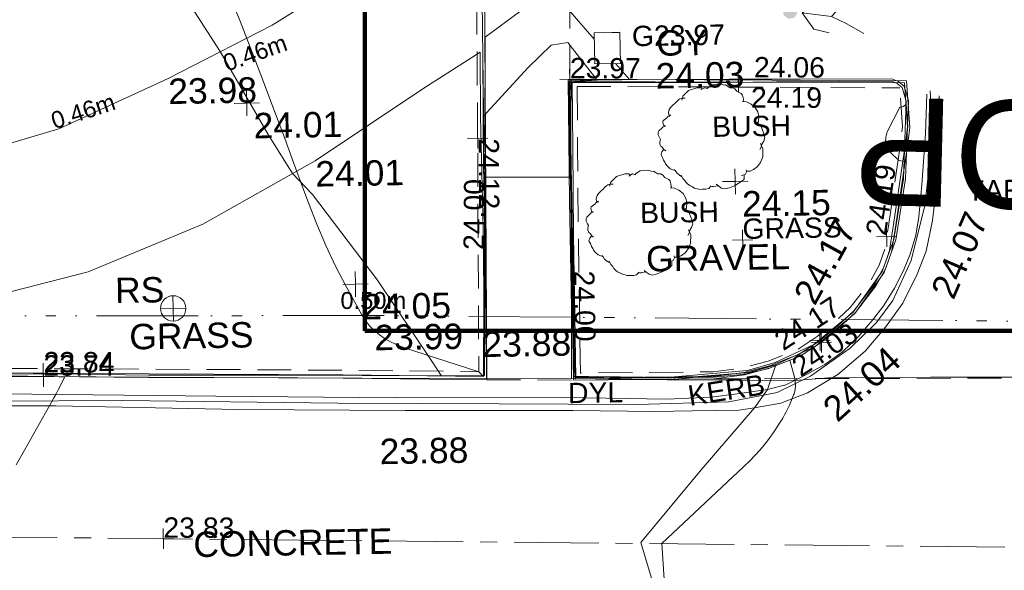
# Model space of a CAD drawing. Header units: millimetres. Extents: x -290717 to 520720, y -88450 to 287762.
# Tile 49 of 256: x -127591 to -113045, y -34533 to -26401. Entities that reach past the tile are written whole.
import ezdxf

# ---------------------------------------------------------------- set-up
doc = ezdxf.new("R2010")
doc.units = ezdxf.units.MM
for name, pattern in [('IMPORT-CENTER _6_', [2000, 1250, -250, 250, -250]), ('IMPORT-DASHED _2_', [750, 500, -250]), ('IMPORT-UG_EIR_QLB2 _2_', [2750, 1500, -300, 0, -300, 150, -300, 0, -200]), ('IMPORT-UG_ELEC_LV_QLB2 _2_', [2700, 1500, -300, 0, -250, 150, -300, 0, -200]), ('IMPORT-UG_ELEC_STREET LIGHTING_QLB2 _2_', [2700, 1500, -300, 0, -250, 150, -300, 0, -200])]:
    doc.linetypes.add(name, pattern=pattern)
for name, color, linetype, lineweight, true_color in [('00_TOPO_FOOTPATH', 7, 'Continuous', 9, 0xa50000), ('00_TOPO_FURN_SIGN', 7, 'Continuous', 9, 0x666666), ('00_TOPO_KERB_BOTTOM', 1, 'Continuous', 9, 0xff0000), ('00_TOPO_KERB_TOP', 7, 'Continuous', 9, 0xa500a5), ('00_TOPO_LEVEL_SPOT', 7, 'Continuous', 9, 0x666666), ('00_TOPO_ROAD_MARKING_YELLOW_CONTINUOUS', 40, 'Continuous', 9, 0xffbf00), ('00_TOPO_SERV_GULLY', 7, 'Continuous', 9, 0x5252a5), ('01_DTM_CONTOUR_MNR', 7, 'Continuous', 9, 0xa5a552), ('12333-PUM-2D-U-0001-C01 - Rev2_REVIT IMPORT_dwg', 7, 'Continuous', 9, 0x767676), ('A_RHA_Line', 7, 'Continuous', 9, 0x00a600), ('BUSH', 7, 'Continuous', 9, 0x00a500), ('BUSH_TXT', 7, 'Continuous', 9, 0x00a500), ('CONTOURS_INDEX', 4, 'Continuous', 9, 0x00ffff), ('CONTOURS_INDEX_LVL', 4, 'Continuous', 9, 0x00ffff), ('CONTOURS_MINOR', 7, 'Continuous', 9, 0x00a5a5), ('GULLY', 7, 'Continuous', 9, 0x7fbfff), ('GULLY_LVL', 7, 'Continuous', 9, 0x7fbfff), ('KERB_BOTTOM', 7, 'Continuous', 9, 0x0000a5), ('KERB_BOTTOM_LVL', 7, 'Continuous', 9, 0x0000a5), ('KERB_BOTTOM_TXT', 7, 'Continuous', 9, 0x0000a5), ('KERB_TOP', 2, 'Continuous', 9, 0xffff00), ('KERB_TOP_LVL', 2, 'Continuous', 9, 0xffff00), ('MARKINGS_DOUBLE_YELLOW', 7, 'Continuous', 9, 0xc0c0c0), ('MARKINGS_DOUBLE_YELLOW_TXT', 7, 'Continuous', 9, 0xc0c0c0), ('PUM-EIRCOMM-NOTES', 6, 'Continuous', 9, 0xff00ff), ('PUM-EIRCOMM-QLB2', 6, 'IMPORT-UG_EIR_QLB2 _2_', 9, 0xff00ff), ('PUM-ELECTRIC-LV-QLB2', 1, 'IMPORT-UG_ELEC_LV_QLB2 _2_', 9, 0xff0000), ('ROAD_CROWNLINE', 7, 'IMPORT-CENTER _6_', 9, 0xa500a5), ('ROAD_CROWNLINE_LVL', 7, 'Continuous', 9, 0xa500a5), ('ROAD_MARKINGS', 7, 'Continuous', 9, 0xc0c0c0)]:
    doc.layers.add(name, color=color, linetype=linetype, lineweight=lineweight, true_color=true_color)
for name, color, linetype, lineweight in [('00_TOPO_PEDASTRIAN', 7, 'Continuous', 9), ('00_TOPO_SURFACE', 7, 'Continuous', 9), ('00_TOPO_SURVEY_TEXT', 7, 'Continuous', 9), ('CHANGE_OF_SURFACE', 7, 'IMPORT-DASHED _2_', 9), ('CHANGE_OF_SURFACE_LVL', 7, 'Continuous', 9), ('Text', 7, 'Continuous', 9), ('TEXT_TXT', 7, 'Continuous', 9)]:
    doc.layers.add(name, color=color, linetype=linetype, lineweight=lineweight)
doc.styles.add('Arial_1', font='arial.ttf', dxfattribs={"height": 250})
doc.styles.add('Arial_3', font='arial.ttf', dxfattribs={"height": 300})
doc.styles.add('Arial_4', font='arial.ttf', dxfattribs={"height": 1594.21926})
doc.styles.add('Swis721 Lt BT_2', font='swissl.ttf', dxfattribs={"height": 375})

# ---------------------------------------------------------------- blocks, each defined once
blk = doc.blocks.new('12333-PUM-2D-U-0001-C01 - Rev2_REVIT IMPORT_dwg_PEDESTRIAN CROSS-2077091-Site Location Plan Existing')
at = {"layer": '00_TOPO_PEDASTRIAN', "true_color": 0xe2e2e2}
blk.add_hatch(color=254, dxfattribs=at).paths.add_polyline_path([(533785282, 725531067), (533785365, 725531078), (533785415, 725531145), (533785415, 725531201), (533785404, 725531227), (533785342, 725531272), (533785282, 725531277), (533785233, 725531249), (533785205, 725531200), (533785216, 725531118), (533785279, 725531069)])
at = {"layer": '00_TOPO_PEDASTRIAN', "color": 253, "true_color": 0xaaaaaa, "flags": 128}
for points in [[(533785882, 725530851), (533785657, 725530907), (533785488, 725531149), (533785700, 725531290), (533785840, 725531464)], [(533785488, 725531149), (533785920, 725531091), (533786107, 725531284), (533786413, 725531359)], [(533785920, 725531091), (533786133, 725530981), (533786395, 725530828)]]:
    blk.add_lwpolyline(points, dxfattribs=at)
blk = doc.blocks.new('12333-PUM-2D-U-0001-C01 - Rev2_REVIT IMPORT_dwg_MSL_RoadSign_SYM-2077193-Site Location Plan Existing')
at = {"layer": '00_TOPO_FURN_SIGN', "color": 254, "true_color": 0xcccccc}
for p, q in [((0, -500), (0, 500)), ((-500, 0), (500, 0))]:
    blk.add_line(p, q, dxfattribs=at)
blk.add_circle((0, 0), 500, dxfattribs=at)
blk = doc.blocks.new('12333-PUM-2D-U-0001-C01 - Rev2_REVIT IMPORT_dwg_MM-2077200-Site Location Plan Existing')
at = {"layer": '00_TOPO_LEVEL_SPOT', "color": 254, "true_color": 0xcccccc, "flags": 128}
for points in [[(500, 0), (0, 0), (0, 500)], [(0, -500), (0, 0), (-500, 0)]]:
    blk.add_lwpolyline(points, dxfattribs=at)
blk = doc.blocks.new('12333-PUM-2D-U-0001-C01 - Rev2_REVIT IMPORT_dwg_MGS62954_T2_Galway_ITM_3d_Rev1-2077680-Site Location Plan Existing')
at = {"layer": '00_TOPO_FOOTPATH', "color": 254, "true_color": 0xcccccc, "flags": 128}
for points in [[(533746617, 725529221), (533749203, 725529221), (533751861, 725529179), (533754330, 725529139), (533756952, 725529080), (533760368, 725529010), (533762480, 725528986), (533765716, 725528935), (533768640, 725528936), (533770807, 725529016), (533772637, 725529152), (533773375, 725529322), (533774478, 725529630), (533776105, 725530347), (533777655, 725531103), (533779184, 725532024), (533780764, 725532940)], [(533746569, 725527200), (533749159, 725527135), (533751049, 725527113), (533753779, 725527057), (533756229, 725527032), (533758429, 725527010), (533760976, 725526949), (533763110, 725526849), (533766050, 725526856), (533768403, 725526827), (533769398, 725526840), (533771378, 725526941), (533773155, 725527102), (533774873, 725527511), (533776579, 725528187), (533778255, 725529090), (533779879, 725530137), (533780722, 725530653)]]:
    blk.add_lwpolyline(points, dxfattribs=at)
at = {"layer": '00_TOPO_KERB_BOTTOM', "color": 254, "true_color": 0xcccccc, "flags": 128}
blk.add_lwpolyline([(533746656, 725526506), (533751353, 725526407), (533755126, 725526327), (533760337, 725526223), (533762731, 725526176), (533765209, 725526147), (533766987, 725526109), (533767325, 725526102), (533767341, 725526718), (533768223, 725526706), (533768222, 725526092), (533771268, 725526030), (533772676, 725526002), (533774713, 725525962), (533775738, 725525934), (533777940, 725525891), (533779850, 725525850), (533780733, 725525837), (533780758, 725527835), (533780749, 725529698), (533780760, 725530653)], dxfattribs=at)
blk.add_lwpolyline([(533784390, 725530190), (533782014, 725530215), (533782004, 725528434), (533782005, 725526858), (533781988, 725525811), (533783398, 725525766), (533784596, 725525852), (533785011, 725525965), (533785594, 725526222), (533786189, 725526696), (533786634, 725527294), (533786814, 725527774), (533786973, 725528671), (533787036, 725529826), (533786975, 725530042), (533786893, 725530114), (533786794, 725530151), (533785443, 725530171)], close=True, dxfattribs=at)
at = {"layer": '00_TOPO_KERB_TOP', "color": 254, "true_color": 0xcccccc, "flags": 128}
blk.add_lwpolyline([(533746657, 725526544), (533749662, 725526480), (533751371, 725526444), (533755127, 725526364), (533760338, 725526261), (533762732, 725526214), (533765209, 725526184), (533766988, 725526147), (533767288, 725526140), (533767304, 725526757), (533768261, 725526743), (533768260, 725526129), (533771269, 725526068), (533772677, 725526040), (533774714, 725526000), (533775739, 725525971), (533777941, 725525929), (533779851, 725525887), (533780695, 725525876), (533780720, 725527835), (533780711, 725529698), (533780722, 725530653)], dxfattribs=at)
blk.add_lwpolyline([(533784390, 725530141), (533782033, 725530182), (533782037, 725528434), (533782038, 725526858), (533782022, 725525843), (533783397, 725525799), (533784590, 725525885), (533785000, 725525996), (533785577, 725526250), (533786165, 725526719), (533786605, 725527310), (533786782, 725527782), (533786940, 725528675), (533787003, 725529822), (533786946, 725530023), (533786875, 725530085), (533786788, 725530118), (533785443, 725530138)], close=True, dxfattribs=at)
at = {"layer": '00_TOPO_ROAD_MARKING_YELLOW_CONTINUOUS', "color": 254, "true_color": 0xcccccc, "flags": 128}
for points in [[(533787310, 725529920), (533787280, 725529330), (533787210, 725528580), (533787160, 725528110), (533787110, 725527840), (533787020, 725527560), (533786920, 725527320), (533786780, 725527060), (533786620, 725526810), (533786470, 725526620), (533786240, 725526360), (533785990, 725526130), (533785730, 725525950), (533785440, 725525800), (533785150, 725525660), (533784880, 725525600), (533784430, 725525540), (533784040, 725525500), (533783390, 725525480), (533781900, 725525530), (533779380, 725525570), (533776730, 725525640), (533774010, 725525720), (533771530, 725525770)], [(533768150, 725525610), (533771530, 725525590), (533774360, 725525540), (533777060, 725525440), (533779520, 725525380), (533782000, 725525340), (533783210, 725525300), (533783760, 725525300), (533784450, 725525300), (533784680, 725525330), (533785070, 725525390), (533785470, 725525540), (533785920, 725525800), (533786330, 725526140), (533786640, 725526490), (533786900, 725526840), (533787120, 725527260), (533787260, 725527600), (533787360, 725528050), (533787420, 725528510), (533787460, 725529020), (533787490, 725529890)]]:
    blk.add_lwpolyline(points, dxfattribs=at)
at = {"layer": '00_TOPO_SERV_GULLY', "color": 254, "true_color": 0xcccccc}
for p, q in [((533782791, 725530909), (533782410, 725530909)), ((533782410, 725530909), (533782410, 725530451)), ((533782791, 725530451), (533782791, 725530909)), ((533782791, 725530451), (533782410, 725530451))]:
    blk.add_line(p, q, dxfattribs=at)
at = {"layer": '00_TOPO_SURFACE', "color": 254, "true_color": 0xcccccc}
for p, q in [((533780753, 725528805), (533782006, 725528785)), ((533780733, 725525837), (533781990, 725525811))]:
    blk.add_line(p, q, dxfattribs=at)
at = {"layer": '00_TOPO_SURFACE', "color": 254, "true_color": 0xcccccc, "flags": 128}
blk.add_lwpolyline([(533783398, 725525766), (533785283, 725525724), (533785847, 725525758), (533787290, 725525740), (533789550, 725525700), (533791450, 725525690), (533793290, 725525660), (533794085, 725525639), (533794450, 725525660), (533795585, 725525656)], dxfattribs=at)
at = {"layer": '01_DTM_CONTOUR_MNR', "color": 254, "true_color": 0xcccccc, "flags": 128}
blk.add_lwpolyline([(533783209, 725522508), (533782970, 725523370), (533783877, 725524427), (533784680, 725525330), (533784880, 725525600), (533785010, 725525960), (533784613, 725525855), (533783735, 725525801), (533783400, 725525791), (533782685, 725525806), (533782015, 725525835), (533782017, 725526190), (533782027, 725526860), (533782026, 725527694), (533782026, 725528430), (533782023, 725528634), (533782018, 725529372), (533782021, 725530193), (533782440, 725530210), (533782019, 725530771), (533781774, 725530738), (533781428, 725530415), (533780750, 725529700), (533780743, 725528964), (533780741, 725528520), (533780738, 725527840), (533780719, 725526504), (533780703, 725525876), (533780547, 725525875), (533780060, 725525890), (533779937, 725526086), (533779144, 725527312), (533778210, 725528596), (533777920, 725528910), (533777568, 725529494), (533776880, 725530730), (533776333, 725531617)], dxfattribs=at)
blk.add_blockref('12333-PUM-2D-U-0001-C01 - Rev2_REVIT IMPORT_dwg_PEDESTRIAN CROSS-2077091-Site Location Plan Existing', (0, 0))
at = {"xscale": 0.375, "yscale": 0.375, "zscale": 0.375}
for name, p in [('12333-PUM-2D-U-0001-C01 - Rev2_REVIT IMPORT_dwg_MM-2077200-Site Location Plan Existing', (533777260, 725529960)), ('12333-PUM-2D-U-0001-C01 - Rev2_REVIT IMPORT_dwg_MM-2077200-Site Location Plan Existing', (533784455, 725528679)), ('12333-PUM-2D-U-0001-C01 - Rev2_REVIT IMPORT_dwg_MM-2077200-Site Location Plan Existing', (533778819, 725527259)), ('12333-PUM-2D-U-0001-C01 - Rev2_REVIT IMPORT_dwg_MSL_RoadSign_SYM-2077193-Site Location Plan Existing', (533776121, 725526948))]:
    blk.add_blockref(name, p, dxfattribs=at)
at = {"layer": '00_TOPO_FOOTPATH', "color": 251, "true_color": 0x666666, "char_height": 375, "width": 1495.9, "attachment_point": 1, "line_spacing_factor": 1.005062, "style": 'Swis721 Lt BT_2'}
for s, insert in [('23.98', (533776104, 725530342)), ('24.01', (533778255, 725529085))]:
    blk.add_mtext(s, dxfattribs=dict(at, insert=insert))
at = {"layer": '00_TOPO_FURN_SIGN', "insert": (533775267, 725527416), "char_height": 375, "width": 783.57, "attachment_point": 1, "line_spacing_factor": 1.005062, "style": 'Swis721 Lt BT_2'}
blk.add_mtext('RS', dxfattribs=at)
at = {"layer": '00_TOPO_KERB_BOTTOM', "color": 251, "true_color": 0x666666, "insert": (533780679, 725526525), "char_height": 375, "width": 1495.9, "attachment_point": 1, "line_spacing_factor": 1.005062, "style": 'Swis721 Lt BT_2'}
blk.add_mtext('23.88', dxfattribs=at)
at = {"layer": '00_TOPO_KERB_BOTTOM', "color": 251, "true_color": 0x666666, "insert": (533785656, 725525364), "char_height": 375, "width": 1495.9, "attachment_point": 1, "rotation": 41.354, "line_spacing_factor": 1.005062, "style": 'Swis721 Lt BT_2'}
blk.add_mtext('24.04', dxfattribs=at)
at = {"layer": '00_TOPO_KERB_TOP', "color": 251, "true_color": 0x666666, "insert": (533785273, 725526994), "char_height": 375, "width": 1495.9, "attachment_point": 1, "rotation": 60.2941, "line_spacing_factor": 1.005062, "style": 'Swis721 Lt BT_2'}
blk.add_mtext('24.17', dxfattribs=at)
at = {"layer": '00_TOPO_KERB_TOP', "color": 251, "true_color": 0x666666, "insert": (533779084, 725526652), "char_height": 375, "width": 1495.9, "attachment_point": 1, "line_spacing_factor": 1.005062, "style": 'Swis721 Lt BT_2'}
blk.add_mtext('23.99', dxfattribs=at)
at = {"layer": '00_TOPO_LEVEL_SPOT', "char_height": 375, "width": 1495.9, "attachment_point": 1, "line_spacing_factor": 1.005062, "style": 'Swis721 Lt BT_2'}
for s, insert in [('24.01', (533777355, 725529813)), ('24.15', (533784550, 725528532)), ('24.05', (533778914, 725527111))]:
    blk.add_mtext(s, dxfattribs=dict(at, insert=insert))
at = {"layer": '00_TOPO_ROAD_MARKING_YELLOW_CONTINUOUS', "color": 251, "true_color": 0x666666, "insert": (533787307, 725527014), "char_height": 375, "width": 1495.9, "attachment_point": 1, "rotation": 65.6026, "line_spacing_factor": 1.005062, "style": 'Swis721 Lt BT_2'}
blk.add_mtext('24.07', dxfattribs=at)
at = {"layer": '00_TOPO_ROAD_MARKING_YELLOW_CONTINUOUS', "color": 251, "true_color": 0x666666, "insert": (533779133, 725524969), "char_height": 375, "width": 1495.9, "attachment_point": 1, "line_spacing_factor": 1.005062, "style": 'Swis721 Lt BT_2'}
blk.add_mtext('23.88', dxfattribs=at)
at = {"layer": '00_TOPO_SERV_GULLY', "color": 251, "true_color": 0x666666, "char_height": 375, "attachment_point": 1, "line_spacing_factor": 1.005062, "style": 'Swis721 Lt BT_2'}
for s, insert, width in [('GY', (533783325, 725530928), 821.56), ('24.03', (533783307, 725530445), 1495.9)]:
    blk.add_mtext(s, dxfattribs=dict(at, insert=insert, width=width))
at = {"layer": '00_TOPO_SURVEY_TEXT', "color": 251, "true_color": 0x666666, "char_height": 375, "attachment_point": 1, "line_spacing_factor": 1.005062, "style": 'Swis721 Lt BT_2'}
for s, insert, width in [('GRAVEL', (533783118, 725527745), 2322.21), ('GRASS', (533775465, 725526728), 2018.28), ('CONCRETE', (533776358, 725523645), 3286.24)]:
    blk.add_mtext(s, dxfattribs=dict(at, insert=insert, width=width))
blk = doc.blocks.new('12333-PUM-2D-U-0001-C01 - Rev2_REVIT IMPORT_dwg_SPOT-2077713-Site Location Plan Existing')
at = {"layer": 'Text', "color": 253, "true_color": 0xaaaaaa}
for p, q in [((0, 500), (0, -500)), ((-500, 0), (500, 0))]:
    blk.add_line(p, q, dxfattribs=at)
blk = doc.blocks.new('12333-PUM-2D-U-0001-C01 - Rev2_REVIT IMPORT_dwg_BUSHES-2077801-Site Location Plan Existing')
at = {"layer": 'BUSH', "color": 254, "true_color": 0xeaeaea, "flags": 128}
for points in [[(-221.3, 283.8), (-213.2, 313.4), (-169.4, 354.6), (-108.6, 373.3), (-80.2, 372.5), (-67.3, 364.7)], [(-77.8, 357), (-51, 371.7), (-27.5, 365.5)], [(-35.6, 366.3), (4.9, 392.8), (60, 398.2), (80.3, 392.8), (93.3, 387.3), (103.8, 389.6), (137, 368.6), (158.1, 367.9), (171.1, 360.1), (186.5, 342.2), (217.3, 325.8), (227, 312.6), (231.9, 293.1), (235.9, 262)], [(-346.1, -89.8), (-361.5, -77.3), (-368.8, -64.1), (-381.8, -54), (-389.1, -38.4), (-389.1, -40.7), (-388.3, -21.3), (-382.6, -3.4), (-389.9, 9.8), (-399.6, 30.1), (-399.6, 40.2), (-398.8, 49.5), (-394, 59.7), (-372.1, 79.1), (-361.5, 89.2), (-342.9, 96.2), (-347.8, 93.9), (-358.3, 101.7), (-360.7, 111.8), (-363.2, 124.2), (-359.9, 134.4), (-349.4, 141.4), (-333.2, 153.8), (-325.1, 163.2), (-317, 167.8), (-306.4, 175.6), (-311.3, 167.8), (-319.4, 175.6), (-321.8, 193.5), (-315.3, 216.1), (-304.8, 230.9), (-287.8, 248), (-269.1, 262), (-256.2, 276.8), (-242.4, 289.2), (-234.3, 293.9), (-218.9, 298.6), (-194.5, 297.8)], [(225.4, 265.1), (257, 262), (290.3, 245.7), (321.1, 220), (338.9, 186.5), (345.4, 151.5), (343.8, 115.7), (335.7, 93.9)], [(330.8, 111), (361.6, 77.6), (377.8, 31.6), (387.6, -3.4), (378.6, -30.6), (364.9, -50.9), (359.2, -73.4), (350.3, -90.6)], [(354.3, -47.8), (371.3, -85.9), (369.7, -146.6), (352.7, -186.3), (328.4, -218.2), (299.2, -236.9), (274.9, -249.3), (253.8, -248.5)], [(-274.8, -235.3), (-295.9, -229.9), (-316.1, -221.3), (-334, -203.4), (-349.4, -185.5), (-354.2, -173.1), (-364, -157.5), (-371.3, -137.3), (-378.6, -121.7), (-381, -116.2), (-375.3, -96.8), (-364, -84.3), (-359.1, -79.7)], [(-229.4, -282), (-247.2, -271.1), (-267.5, -253.2), (-277.2, -237.7), (-287.8, -227.5)], [(-19.4, -359.1), (-33.2, -373.1), (-54.3, -377.7), (-82.7, -377), (-98.9, -378.5), (-106.2, -376.2), (-119.1, -373.1), (-137.8, -367.6), (-158.1, -356.7), (-173.5, -348.9), (-188.9, -335.7), (-201.8, -323.3), (-209.1, -310), (-222.1, -294.5), (-229.4, -279.7), (-236.7, -269.6)], [(229.5, -275.8), (228.7, -308.5), (212.4, -322.5), (185.7, -339.6), (156.5, -356), (119.2, -370), (85.2, -377), (58.4, -370.7), (38.1, -355.2), (22.7, -341.9)], [(246.5, -238.4), (248.1, -253.2), (237.6, -273.5), (210.8, -279.7)], [(33.3, -352.8), (1.7, -359.1), (-11.3, -359.1), (-21.9, -353.6)]]:
    blk.add_lwpolyline(points, dxfattribs=at)
blk = doc.blocks.new('12333-PUM-2D-U-0001-C01 - Rev2_REVIT IMPORT_dwg_SPOT-2077769-Site Location Plan Existing')
at = {"layer": 'CHANGE_OF_SURFACE_LVL', "color": 253, "true_color": 0xaaaaaa}
for p, q in [((0, 500), (0, -500)), ((-500, 0), (500, 0))]:
    blk.add_line(p, q, dxfattribs=at)
blk = doc.blocks.new('12333-PUM-2D-U-0001-C01 - Rev2_REVIT IMPORT_dwg_SPOT-2077770-Site Location Plan Existing')
at = {"layer": 'KERB_BOTTOM_LVL', "color": 9, "true_color": 0xaaaae1}
for p, q in [((0, 500), (0, -500)), ((-500, 0), (500, 0))]:
    blk.add_line(p, q, dxfattribs=at)
blk = doc.blocks.new('12333-PUM-2D-U-0001-C01 - Rev2_REVIT IMPORT_dwg_SPOT-2077810-Site Location Plan Existing')
at = {"layer": 'KERB_TOP_LVL', "color": 51, "true_color": 0xffffaa}
for p, q in [((0, 500), (0, -500)), ((-500, 0), (500, 0))]:
    blk.add_line(p, q, dxfattribs=at)
blk = doc.blocks.new('12333-PUM-2D-U-0001-C01 - Rev2_REVIT IMPORT_dwg_SPOT-2077774-Site Location Plan Existing')
at = {"layer": 'ROAD_CROWNLINE_LVL', "color": 254, "true_color": 0xe1aae1}
for p, q in [((0, 500), (0, -500)), ((-500, 0), (500, 0))]:
    blk.add_line(p, q, dxfattribs=at)
blk = doc.blocks.new('12333-PUM-2D-U-0001-C01 - Rev2_REVIT IMPORT_dwg-1620468-Site Location Plan Existing')
at = {"layer": 'CHANGE_OF_SURFACE', "color": 253, "true_color": 0xaaaaaa}
for p, q in [((140959, -85623), (141082, -78984)), ((141064, -85731), (145832, -85836)), ((139655, -90039), (140935, -90069)), ((143008, -90085), (154916, -90264))]:
    blk.add_line(p, q, dxfattribs=at)
at = {"layer": 'CHANGE_OF_SURFACE', "color": 253, "true_color": 0xaaaaaa, "flags": 128}
for points in [[(77779, -88785), (78696, -88814), (82119, -88805), (87486, -88934), (92129, -89008), (95544, -89065), (101722, -89132), (109467, -89317), (113980, -89438), (118789, -89508), (123625, -89584), (126283, -89632), (126312, -89633), (127091, -89648), (127120, -89648), (128578, -89674), (133109, -89762), (134670, -89797), (137536, -89862), (139539, -89919), (139554, -88752), (139582, -86473), (139630, -82004), (139685, -78902)], [(141064, -85731), (141056, -86641), (141044, -87924), (141041, -89965), (143002, -89980), (143442, -89930), (143814, -89838), (144243, -89678), (144547, -89486), (144807, -89279), (145039, -89069), (145344, -88689), (145482, -88449), (145567, -88214), (145632, -87842), (145829, -86642), (145862, -86412), (145832, -85836)]]:
    blk.add_lwpolyline(points, dxfattribs=at)
at = {"layer": 'CONTOURS_INDEX', "color": 131, "true_color": 0xaaffff, "flags": 128}
for points in [[(141330, -85039), (140978, -84621)], [(140348, -84534), (139718, -84981), (139689, -86471), (139690, -86592), (139691, -86650), (139692, -86707), (139692, -86765), (139691, -86823), (139662, -88601), (139659, -88741), (139654, -88881), (139646, -89020), (139637, -89160), (139633, -89218), (139625, -89346), (139618, -89475), (139614, -89604), (139611, -89733), (139608, -89991), (139538, -89921), (138434, -89540), (138341, -89502), (138250, -89459), (138164, -89408), (138081, -89350), (138005, -89284), (137936, -89212), (137877, -89132), (137824, -89047), (137602, -88626), (137451, -88323), (137310, -88015), (137182, -87701), (137065, -87383), (137001, -87197), (136858, -86782), (136713, -86369), (136566, -85956), (136417, -85544), (136104, -84680), (135889, -84127)], [(142247, -93484), (142198, -92501), (143507, -91314), (143610, -91213), (143709, -91108), (143800, -90995), (143885, -90879), (143987, -90728), (144017, -90683), (144045, -90637), (144071, -90590), (144096, -90542), (144120, -90493), (144142, -90444), (144162, -90394), (144182, -90343), (144189, -90325), (144205, -90264), (144213, -90203), (144211, -90142), (144201, -90080), (144138, -89831), (143846, -89935), (143822, -89945), (143458, -90024), (143375, -90033), (143008, -90062), (142742, -90055), (142611, -90053), (142479, -90051), (142347, -90051), (142216, -90052), (142139, -90053), (141970, -90054), (141800, -90055), (141630, -90054), (141460, -90053), (140961, -90047), (140957, -89509), (140955, -89244), (140954, -88980), (140954, -88715), (140954, -88450), (140955, -87921), (140954, -87223), (140954, -87126), (140954, -87029), (140955, -86932), (140956, -86835), (140958, -86641), (140958, -86514), (140958, -86451), (140959, -86387), (140960, -86324), (140961, -86260), (140976, -85645), (141370, -85639), (141448, -85638), (141526, -85638), (141604, -85638), (141682, -85639), (141838, -85641), (141637, -85403)]]:
    blk.add_lwpolyline(points, dxfattribs=at)
at = {"layer": 'CONTOURS_MINOR', "color": 254, "true_color": 0xaae1e1, "flags": 128}
blk.add_lwpolyline([(132683, -91174), (132808, -90962), (133221, -90257), (133256, -90197), (133290, -90137), (133323, -90076), (133355, -90014), (133418, -89891), (133258, -89881), (133243, -89880), (133228, -89879), (133213, -89879), (133198, -89878), (133108, -89876), (131941, -89831)], dxfattribs=at)
blk.add_lwpolyline([(145881, -86112), (145918, -86081), (145939, -86411), (145911, -86606), (145903, -86652), (145858, -86921), (145799, -86911), (145669, -86776), (145628, -86706), (145605, -86634), (145611, -86559), (145634, -86482), (145828, -86120), (145848, -86121)], close=True, dxfattribs=at)
at = {"layer": 'GULLY', "color": 254, "true_color": 0xd4e9ff}
blk.add_line((141701, -84943), (141480, -84946), dxfattribs=at)
at = {"layer": 'KERB_BOTTOM', "color": 9, "true_color": 0xaaaae1}
blk.add_line((140959, -85623), (145932, -85732), dxfattribs=at)
at = {"layer": 'KERB_BOTTOM', "color": 9, "true_color": 0xaaaae1, "flags": 128}
for points in [[(77673, -88899), (78694, -88931), (82118, -88922), (87484, -89051), (92128, -89125), (95542, -89182), (101720, -89249), (109464, -89434), (113978, -89555), (118787, -89625), (123623, -89701), (128576, -89791), (133107, -89879), (134667, -89914), (137533, -89979), (139655, -90039), (139699, -86474), (139747, -82006), (139802, -78904)], [(140959, -85623), (140951, -86640), (140939, -87924), (140935, -90069), (143008, -90085), (143461, -90034), (143845, -89939), (144290, -89773), (144608, -89572), (144875, -89360), (145116, -89142), (145431, -88749), (145578, -88494), (145669, -88241), (145735, -87860), (145933, -86658), (145968, -86417), (145932, -85732)]]:
    blk.add_lwpolyline(points, dxfattribs=at)
at = {"layer": 'KERB_TOP', "color": 51, "true_color": 0xffffaa}
blk.add_line((140992, -85657), (145901, -85765), dxfattribs=at)
at = {"layer": 'KERB_TOP', "color": 51, "true_color": 0xffffaa, "flags": 128}
for points in [[(92128, -89075), (95543, -89133), (101721, -89199), (106973, -89325), (109466, -89385), (112578, -89468), (113979, -89506), (114322, -89511), (115314, -89525), (118788, -89575), (123624, -89652), (126112, -89697), (126354, -89701), (128577, -89741), (133108, -89829), (134668, -89865), (137534, -89930), (139606, -89989), (139661, -88600), (139673, -86482), (139698, -82005), (139753, -78903)], [(140992, -85657), (140984, -86641), (140972, -87924), (140969, -90036), (143006, -90052), (143455, -90001), (143836, -89907), (144275, -89743), (144589, -89545), (144854, -89334), (145092, -89119), (145404, -88730), (145548, -88480), (145637, -88233), (145703, -87854), (145901, -86653), (145935, -86416), (145901, -85765)]]:
    blk.add_lwpolyline(points, dxfattribs=at)
at = {"layer": 'MARKINGS_DOUBLE_YELLOW', "color": 254, "true_color": 0xeaeaea, "flags": 128}
blk.add_lwpolyline([(146280, -85886), (146303, -86459), (146252, -86970), (146171, -87578), (145953, -88387), (145672, -88972), (145426, -89293), (145030, -89666), (144439, -90073), (143940, -90302), (143223, -90429), (141869, -90446), (139833, -90400), (137447, -90348), (134274, -90251), (132364, -90228), (127293, -90148)], dxfattribs=at)
at = {"layer": 'PUM-EIRCOMM-QLB2', "color": 211, "true_color": 0xffaaff, "flags": 128}
blk.add_lwpolyline([(201398, -90242), (194300, -89978), (176492, -89664), (164630, -89559), (152400, -89441), (137995, -89062), (117127, -88726), (106155, -88784), (103180, -93333), (102151, -96110), (100560, -98494), (99441, -100108), (97793, -102068)], dxfattribs=at)
at = {"layer": 'ROAD_CROWNLINE', "color": 254, "true_color": 0xe1aae1, "flags": 128}
blk.add_lwpolyline([(249006, -92725), (244453, -94206), (233556, -94383), (213354, -93698), (191428, -93433), (168463, -92924), (161119, -92830), (147820, -92659), (134837, -92304), (124391, -92018), (104167, -91620), (79168, -91355), (65619, -91289), (52756, -91112), (39914, -90847), (23027, -90603), (4970, -90095), (-7099, -89786), (-12602, -89763), (-16470, -88901), (-19410, -87266), (-21200, -85365), (-23477, -80326), (-23612, -77631)], dxfattribs=at)
blk.add_blockref('12333-PUM-2D-U-0001-C01 - Rev2_REVIT IMPORT_dwg_MGS62954_T2_Galway_ITM_3d_Rev1-2077680-Site Location Plan Existing', (-533641080, -725615854))
for name, p, xscale, yscale, zscale in [('12333-PUM-2D-U-0001-C01 - Rev2_REVIT IMPORT_dwg_SPOT-2077769-Site Location Plan Existing', (140959, -85623), 0.3, 0.3, 0.3), ('12333-PUM-2D-U-0001-C01 - Rev2_REVIT IMPORT_dwg_SPOT-2077770-Site Location Plan Existing', (143446, -85678), 0.3, 0.3, 0.3), ('12333-PUM-2D-U-0001-C01 - Rev2_REVIT IMPORT_dwg_SPOT-2077810-Site Location Plan Existing', (143447, -85711), 0.3, 0.3, 0.3), ('12333-PUM-2D-U-0001-C01 - Rev2_REVIT IMPORT_dwg_BUSHES-2077801-Site Location Plan Existing', (143049, -86528), 2, 2, 2), ('12333-PUM-2D-U-0001-C01 - Rev2_REVIT IMPORT_dwg_SPOT-2077769-Site Location Plan Existing', (139582, -86473), 0.3, 0.3, 0.3), ('12333-PUM-2D-U-0001-C01 - Rev2_REVIT IMPORT_dwg_BUSHES-2077801-Site Location Plan Existing', (141962, -87782), 2, 2, 2), ('12333-PUM-2D-U-0001-C01 - Rev2_REVIT IMPORT_dwg_SPOT-2077713-Site Location Plan Existing', (143470, -88043), 0.3, 0.3, 0.3), ('12333-PUM-2D-U-0001-C01 - Rev2_REVIT IMPORT_dwg_SPOT-2077769-Site Location Plan Existing', (145599, -88028), 0.3, 0.3, 0.3), ('12333-PUM-2D-U-0001-C01 - Rev2_REVIT IMPORT_dwg_SPOT-2077810-Site Location Plan Existing', (144589, -89545), 0.3, 0.3, 0.3), ('12333-PUM-2D-U-0001-C01 - Rev2_REVIT IMPORT_dwg_SPOT-2077770-Site Location Plan Existing', (144608, -89572), 0.3, 0.3, 0.3), ('12333-PUM-2D-U-0001-C01 - Rev2_REVIT IMPORT_dwg_SPOT-2077770-Site Location Plan Existing', (133107, -89879), 0.3, 0.3, 0.3), ('12333-PUM-2D-U-0001-C01 - Rev2_REVIT IMPORT_dwg_SPOT-2077810-Site Location Plan Existing', (133108, -89829), 0.3, 0.3, 0.3), ('12333-PUM-2D-U-0001-C01 - Rev2_REVIT IMPORT_dwg_SPOT-2077774-Site Location Plan Existing', (134837, -92304), 0.3, 0.3, 0.3)]:
    blk.add_blockref(name, p, dxfattribs=dict(xscale=xscale, yscale=yscale, zscale=zscale))
at = {"layer": 'BUSH_TXT', "char_height": 300, "width": 1388.33, "attachment_point": 1, "line_spacing_factor": 0.941778, "style": 'Arial_3'}
for insert in [(143049, -86213), (141962, -87467)]:
    blk.add_mtext('BUSH', dxfattribs=dict(at, insert=insert))
at = {"layer": 'CHANGE_OF_SURFACE_LVL', "char_height": 300, "width": 1256.11, "attachment_point": 1, "line_spacing_factor": 0.941778, "style": 'Arial_3'}
for s, insert, rotation in [('23.97', (140966, -85308), 358.7319), ('24.12', (139897, -86477), 269.293), ('24.19', (145289, -87977), 80.6486)]:
    blk.add_mtext(s, dxfattribs=dict(at, insert=insert, rotation=rotation))
at = {"layer": 'CONTOURS_INDEX_LVL', "char_height": 300, "width": 1256.11, "attachment_point": 1, "line_spacing_factor": 0.941778, "style": 'Arial_3'}
for insert, rotation in [((139343, -88116), 88.4784), ((141271, -88453), 270.096)]:
    blk.add_mtext('24.00', dxfattribs=dict(at, insert=insert, rotation=rotation))
at = {"layer": 'GULLY_LVL', "insert": (141887, -84853), "char_height": 300, "width": 1645.43, "attachment_point": 1, "line_spacing_factor": 0.941778, "style": 'Arial_3'}
blk.add_mtext('G23.97', dxfattribs=at)
at = {"layer": 'KERB_BOTTOM_LVL', "char_height": 300, "width": 1256.11, "attachment_point": 1, "line_spacing_factor": 0.941778, "style": 'Arial_3'}
for s, insert, rotation in [('24.06', (143685, -85343), 358.7319), ('24.03', (144132, -89834), 32.2368), ('23.74', (133113, -89564), 358.873)]:
    blk.add_mtext(s, dxfattribs=dict(at, insert=insert, rotation=rotation))
at = {"layer": 'KERB_BOTTOM_TXT', "insert": (142605, -90181), "char_height": 300, "width": 1362.62, "attachment_point": 1, "rotation": 7.7133, "line_spacing_factor": 0.941778, "style": 'Arial_3'}
blk.add_mtext('KERB', dxfattribs=at)
at = {"layer": 'KERB_TOP_LVL', "char_height": 300, "width": 1256.11, "attachment_point": 1, "line_spacing_factor": 0.941778, "style": 'Arial_3'}
for s, insert, rotation in [('24.19', (143634, -85789), 358.7319), ('24.17', (143881, -89443), 32.2368), ('23.84', (133114, -89515), 358.873)]:
    blk.add_mtext(s, dxfattribs=dict(at, insert=insert, rotation=rotation))
at = {"layer": 'MARKINGS_DOUBLE_YELLOW_TXT', "insert": (140851, -90108), "char_height": 300, "width": 965.96, "attachment_point": 1, "line_spacing_factor": 0.941778, "style": 'Arial_3'}
blk.add_mtext('DYL', dxfattribs=at)
at = {"layer": 'PUM-EIRCOMM-NOTES', "insert": (138001, -88715), "char_height": 250, "width": 1160.03, "attachment_point": 2, "rotation": 359.0775, "line_spacing_factor": 0.941778, "style": 'Arial_1'}
blk.add_mtext('0.50m', dxfattribs=at)
at = {"layer": 'PUM-ELECTRIC-LV-QLB2', "char_height": 250, "width": 1160.03, "attachment_point": 2, "line_spacing_factor": 0.941778, "style": 'Arial_1'}
for insert, rotation in [((136276, -85033), 18.4521), ((133724, -85850), 17.0381)]:
    blk.add_mtext('0.46m', dxfattribs=dict(at, insert=insert, rotation=rotation))
at = {"layer": 'ROAD_CROWNLINE_LVL', "insert": (134843, -91989), "char_height": 300, "width": 1256.11, "attachment_point": 1, "rotation": 358.873, "line_spacing_factor": 0.941778, "style": 'Arial_3'}
blk.add_mtext('23.83', dxfattribs=at)
at = {"layer": 'ROAD_MARKINGS', "insert": (151159, -87801), "char_height": 1594.2, "width": 7241.03, "attachment_point": 1, "rotation": 177.6127, "line_spacing_factor": 0.941778, "style": 'Arial_4'}
blk.add_mtext('STOP', dxfattribs=at)
at = {"layer": 'TEXT_TXT', "char_height": 300, "attachment_point": 1, "line_spacing_factor": 0.941778, "style": 'Arial_3'}
for s, insert, width in [('TARMAC', (146794, -87222), 2108.21), ('GRASS', (143470, -87728), 1751.95)]:
    blk.add_mtext(s, dxfattribs=dict(at, insert=insert, width=width))

msp = doc.modelspace()

# ---------------------------------------------------------------- linework, layer by layer
at = {"layer": 'A_RHA_Line', "color": 1, "lineweight": 140, "true_color": 0xff0000}
for p, q in [((-122493, 45632), (-122493, -30999)), ((-122493, -30999), (-15425, -30999))]:
    msp.add_line(p, q, dxfattribs=at)

# ---------------------------------------------------------------- block references
at = {"layer": '12333-PUM-2D-U-0001-C01 - Rev2_REVIT IMPORT_dwg', "color": 254, "linetype": 'IMPORT-UG_ELEC_STREET LIGHTING_QLB2 _2_', "true_color": 0xffd4d4, "rotation": 0.9999999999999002}
msp.add_blockref('12333-PUM-2D-U-0001-C01 - Rev2_REVIT IMPORT_dwg-1620468-Site Location Plan Existing', (-261895, 55870), dxfattribs=at)

doc.saveas('drawing.dxf')
